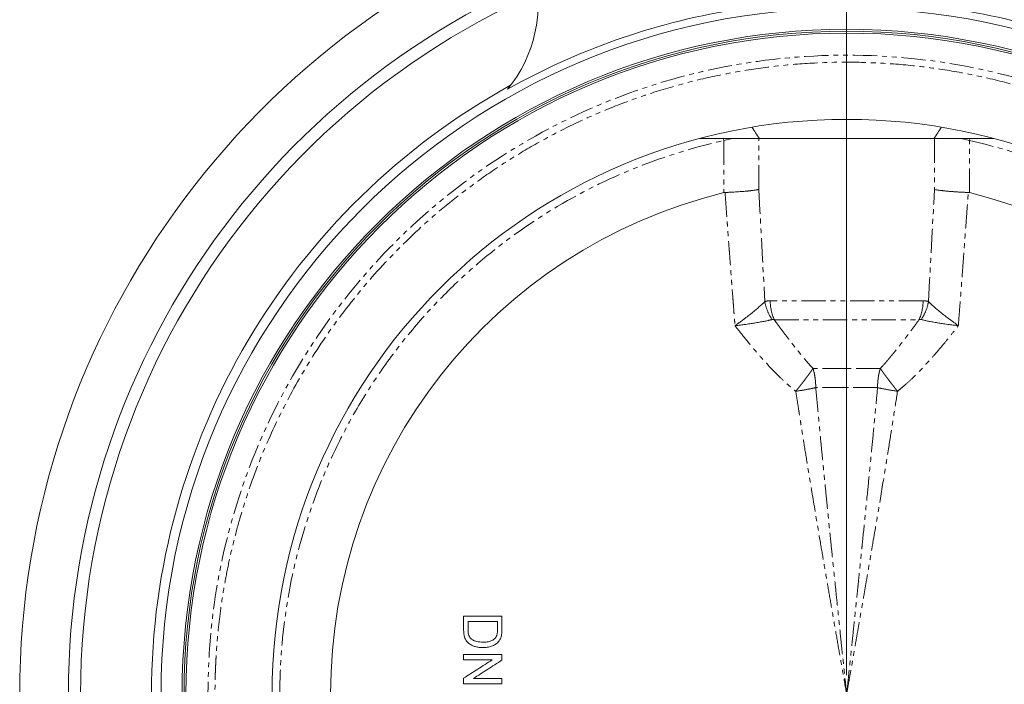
# Model space of a CAD drawing. Header units: millimetres. Extents: x -420 to 405, y 84 to 1018.
# Tile 10 of 19: x -420 to -163, y 582 to 755. Entities that reach past the tile are written whole.
import ezdxf

# ---------------------------------------------------------------- set-up
doc = ezdxf.new("R2010")
doc.units = ezdxf.units.MM
doc.linetypes.add('PHANTOM', pattern=[12.7, 6.35, -1.27, 1.27, -1.27, 1.27, -1.27])

# ---------------------------------------------------------------- blocks, each defined once
blk = doc.blocks.new('SW_CENTERMARKSYMBOL_4')
at = {"color": 0, "linetype": 'Continuous', "lineweight": 0}
blk.add_line((55.88, -203.54), (55.88, 2.5), dxfattribs=at)
for radius, start, end in [(215.9, 106.3269, 253.6731), (203.2, 106.4098, 253.5902), (200, 102.6824, 257.3176)]:
    blk.add_arc((55.88, -208.54), radius, start, end, dxfattribs=at)

msp = doc.modelspace()

# ---------------------------------------------------------------- linework, layer by layer
at = {"color": 7, "linetype": 'Continuous', "lineweight": 15}
for p, q in [((-242.15, 724.06), (-226.54, 724.06)), ((-226.54, 724.06), (-180.94, 724.06)), ((-180.94, 724.06), (-165.34, 724.06)), ((-303.74, 588.03), (-303.74, 589.44)), ((-293.74, 589.44), (-293.74, 587.95)), ((-303.74, 581.75), (-303.74, 583.24)), ((-293.74, 583.16), (-293.74, 581.75))]:
    msp.add_line(p, q, dxfattribs=at)
at = {"color": 8, "linetype": 'PHANTOM', "lineweight": 0}
for p, q in [((-235.82, 723.53), (-233.67, 724.06)), ((-235.82, 723.53), (-235.82, 709.93)), ((-226.65, 710.77), (-226.65, 724.06)), ((-180.83, 724.06), (-180.83, 710.77)), ((-173.81, 724.06), (-171.66, 723.53)), ((-171.66, 723.53), (-171.55, 724.06)), ((-171.66, 709.93), (-171.66, 723.53)), ((-183.79, 681.74), (-223.69, 681.74)), ((-222.62, 676.74), (-184.86, 676.74)), ((-203.74, 664.06), (-212.53, 664.06)), ((-194.95, 664.06), (-203.74, 664.06)), ((-203.74, 659.06), (-211.81, 659.06)), ((-195.68, 659.06), (-203.74, 659.06))]:
    msp.add_line(p, q, dxfattribs=at)
at = {"color": 8, "linetype": 'PHANTOM', "lineweight": 0, "flags": 128}
msp.add_lwpolyline([(-235.82, 723.53), (-235.9, 723.9), (-235.94, 724.06)], dxfattribs=at)
at = {"color": 7, "linetype": 'Continuous', "lineweight": 15}
for radius in [179, 173.5, 173, 150]:
    msp.add_circle((-203.74, 579.06), radius, dxfattribs=at)
for centre, radius, start, end in [((-319.29, 759.18), 35, 320.5902, 14.391), ((-203.74, 579.06), 181.02, 99.5397, 119.2726), ((-203.74, 579.06), 181.02, 60.7274, 80.4603), ((-203.74, 579.06), 172.5, 0, 180), ((-203.74, 579.06), 181.5, 118.904, 241.096), ((-203.74, 579.06), 134.75, 103.7718, 256.2282), ((-203.74, 579.06), 134.75, 283.7718, 76.2282)]:
    msp.add_arc(centre, radius, start, end, dxfattribs=at)
at = {"color": 8, "linetype": 'PHANTOM', "lineweight": 0}
for centre, radius, start, end in [((-203.74, 579.06), 166.75, 0, 180), ((-211.69, 681.69), 12, 179.7647, 204.3738), ((-195.79, 681.69), 12, 335.6261, 0.2354)]:
    msp.add_arc(centre, radius, start, end, dxfattribs=at)
for points, knots in [([(-38.82, 579.06), (-38.82, 579.5), (-38.83, 580.39), (-38.84, 581.72), (-38.87, 583.05), (-38.91, 584.38), (-38.96, 585.7), (-39.01, 587.03), (-39.08, 588.36), (-39.25, 591.13), (-39.6, 595.33), (-40.27, 601.07), (-41.16, 606.91), (-42.3, 612.95), (-43.71, 619.07), (-46.01, 627.56), (-49.67, 638.44), (-55.42, 651.67), (-62.74, 665.06), (-71.75, 678.39), (-82.58, 691.38), (-93.05, 701.56), (-102.34, 709.22), (-109.83, 714.74), (-117.77, 719.9), (-126.13, 724.68), (-134.88, 729.02), (-144, 732.88), (-153.43, 736.22), (-163.15, 739.01), (-173.09, 741.21), (-183.21, 742.8), (-193.44, 743.76), (-203.74, 744.08), (-214.04, 743.76), (-224.28, 742.8), (-234.39, 741.21), (-244.34, 739.01), (-254.05, 736.22), (-263.49, 732.88), (-272.6, 729.02), (-281.35, 724.68), (-289.71, 719.9), (-297.65, 714.74), (-305.15, 709.22), (-314.44, 701.56), (-324.9, 691.38), (-335.73, 678.39), (-344.75, 665.06), (-352.06, 651.67), (-357.81, 638.44), (-361.48, 627.56), (-363.77, 619.07), (-365.18, 612.95), (-366.33, 606.91), (-367.22, 601.07), (-367.89, 595.33), (-368.25, 590.86), (-368.44, 587.56), (-368.54, 585.44), (-368.61, 583.31), (-368.65, 581.19), (-368.66, 579.77), (-368.66, 579.06)], [0, 0, 0, 0, 0.002567, 0.005134, 0.0077, 0.010266, 0.012833, 0.015399, 0.017966, 0.020533, 0.03146, 0.042387, 0.054011, 0.065636, 0.077992, 0.09035, 0.116586, 0.144396, 0.17381, 0.204834, 0.237445, 0.271584, 0.289204, 0.307165, 0.325449, 0.344033, 0.362891, 0.381997, 0.401321, 0.420829, 0.440488, 0.460261, 0.480111, 0.5, 0.519889, 0.539739, 0.559512, 0.579171, 0.59868, 0.618003, 0.637109, 0.655968, 0.674551, 0.692835, 0.710796, 0.728416, 0.762555, 0.795166, 0.826191, 0.855605, 0.883414, 0.90965, 0.922007, 0.934365, 0.945989, 0.957613, 0.96854, 0.979467, 0.983574, 0.98768, 0.991786, 0.995893, 1, 1, 1, 1]), ([(-351.73, 579.06), (-351.73, 586.78), (-351.12, 594.71), (-348.53, 610.72), (-346.54, 618.79), (-342.48, 630.73), (-340.94, 634.69), (-337.51, 642.49), (-335.62, 646.34), (-331.49, 653.89), (-329.25, 657.58), (-324.45, 664.78), (-321.88, 668.29), (-316.46, 675.05), (-313.59, 678.31), (-307.61, 684.56), (-304.48, 687.55), (-298.01, 693.22), (-294.66, 695.9), (-287.79, 700.94), (-284.26, 703.29), (-273.48, 709.85), (-266.03, 713.54), (-250.97, 719.54), (-243.35, 721.85), (-235.82, 723.53)], [0, 0, 0, 0, 0.125, 0.125, 0.25, 0.25, 0.3125, 0.3125, 0.375, 0.375, 0.4375, 0.4375, 0.5, 0.5, 0.5625, 0.5625, 0.625, 0.625, 0.6875, 0.6875, 0.75, 0.75, 0.875, 0.875, 1, 1, 1, 1]), ([(-171.66, 723.53), (-165.79, 722.22), (-159.7, 720.49), (-147.23, 715.99), (-140.85, 713.21), (-128.02, 706.41), (-121.56, 702.38), (-112.06, 695.29), (-108.92, 692.75), (-102.75, 687.31), (-99.73, 684.41), (-93.84, 678.25), (-90.97, 674.99), (-85.47, 668.11), (-82.83, 664.5), (-77.82, 656.93), (-75.46, 652.98), (-71.06, 644.77), (-69.04, 640.52), (-65.37, 631.74), (-63.73, 627.22), (-60.88, 617.97), (-59.67, 613.25), (-57.73, 603.64), (-56.99, 598.77), (-56, 588.95), (-55.75, 584.01), (-55.75, 574.11), (-56, 569.16), (-56.99, 559.34), (-57.73, 554.47), (-59.67, 544.87), (-60.88, 540.14), (-63.73, 530.9), (-65.37, 526.38), (-69.04, 517.6), (-71.06, 513.34), (-75.46, 505.14), (-77.82, 501.18), (-82.83, 493.62), (-85.47, 490), (-90.97, 483.13), (-93.84, 479.86), (-99.73, 473.71), (-102.75, 470.81), (-108.92, 465.37), (-112.06, 462.83), (-121.56, 455.73), (-128.02, 451.71), (-140.85, 444.9), (-147.23, 442.13), (-159.7, 437.62), (-165.79, 435.89), (-171.66, 434.59)], [0, 0, 0, 0, 0.0625, 0.0625, 0.125, 0.125, 0.1875, 0.1875, 0.21875, 0.21875, 0.25, 0.25, 0.28125, 0.28125, 0.3125, 0.3125, 0.34375, 0.34375, 0.375, 0.375, 0.40625, 0.40625, 0.4375, 0.4375, 0.46875, 0.46875, 0.5, 0.5, 0.53125, 0.53125, 0.5625, 0.5625, 0.59375, 0.59375, 0.625, 0.625, 0.65625, 0.65625, 0.6875, 0.6875, 0.71875, 0.71875, 0.75, 0.75, 0.78125, 0.78125, 0.8125, 0.8125, 0.875, 0.875, 0.9375, 0.9375, 1, 1, 1, 1]), ([(-235.49, 709.98), (-235.42, 709.04), (-235.29, 707.18), (-235.09, 704.41), (-234.89, 701.69), (-234.7, 699.02), (-234.5, 696.41), (-234.31, 693.85), (-234.12, 691.34), (-233.94, 688.88), (-233.76, 686.47), (-233.58, 684.12), (-233.4, 681.82), (-233.23, 679.58), (-233.06, 677.38), (-232.95, 675.94), (-232.89, 675.22)], [0, 0, 0, 0, 0.081398, 0.161263, 0.239594, 0.31639, 0.391653, 0.465382, 0.537576, 0.608237, 0.677363, 0.744956, 0.811016, 0.875542, 0.938537, 1, 1, 1, 1]), ([(-174.59, 675.22), (-174.52, 676.13), (-174.37, 677.99), (-174.16, 680.82), (-173.93, 683.72), (-173.71, 686.72), (-173.47, 689.79), (-173.24, 692.95), (-173, 696.2), (-172.75, 699.53), (-172.5, 702.94), (-172.25, 706.43), (-172.08, 708.79), (-171.99, 709.98)], [0, 0, 0, 0, 0.078653, 0.159754, 0.243307, 0.329311, 0.417766, 0.508674, 0.602035, 0.697848, 0.796113, 0.896831, 1, 1, 1, 1]), ([(-223.22, 676.83), (-223.69, 677.53), (-224.09, 678.3), (-224.73, 679.88), (-224.96, 680.7), (-225.1, 681.51)], [0, 0, 0, 0, 0.5, 0.5, 1, 1, 1, 1]), ([(-182.39, 681.51), (-182.52, 680.7), (-182.75, 679.88), (-183.39, 678.3), (-183.79, 677.53), (-184.27, 676.83)], [0, 0, 0, 0, 0.5, 0.5, 1, 1, 1, 1]), ([(-222.62, 676.74), (-222.37, 676.39), (-221.87, 675.7), (-221.12, 674.69), (-220.38, 673.71), (-219.67, 672.76), (-218.97, 671.84), (-218.28, 670.95), (-217.47, 669.91), (-216.53, 668.73), (-215.48, 667.44), (-214.47, 666.24), (-213.49, 665.11), (-212.84, 664.4), (-212.53, 664.06)], [0, 0, 0, 0, 0.079782, 0.157414, 0.232902, 0.306249, 0.37746, 0.446543, 0.513504, 0.621836, 0.724587, 0.821814, 0.913588, 1, 1, 1, 1]), ([(-194.95, 664.06), (-194.78, 664.25), (-194.43, 664.63), (-193.9, 665.22), (-193.36, 665.84), (-192.81, 666.48), (-192.25, 667.15), (-191.67, 667.85), (-191.08, 668.57), (-190.48, 669.32), (-189.54, 670.5), (-188.25, 672.18), (-186.58, 674.4), (-185.45, 675.94), (-184.86, 676.74)], [0, 0, 0, 0, 0.047352, 0.096343, 0.146994, 0.199319, 0.253334, 0.309049, 0.366476, 0.425624, 0.486501, 0.646041, 0.817185, 1, 1, 1, 1]), ([(-232.89, 675.22), (-232.46, 674.67), (-231.62, 673.6), (-230.4, 672.08), (-229, 670.35), (-227.36, 668.41), (-224.79, 665.48), (-222.12, 662.65), (-219.66, 660.34), (-218.18, 659.07), (-217.43, 658.44), (-217.03, 658.11)], [0, 0, 0, 0, 0.090944, 0.174259, 0.249999, 0.376963, 0.500008, 0.750003, 0.875, 0.933156, 1, 1, 1, 1]), ([(-190.46, 658.11), (-190.05, 658.44), (-189.3, 659.06), (-187.82, 660.33), (-185.37, 662.66), (-182.69, 665.48), (-180.12, 668.4), (-178.28, 670.59), (-176.44, 672.88), (-175.23, 674.41), (-174.59, 675.22)], [0, 0, 0, 0, 0.067249, 0.125001, 0.249998, 0.499992, 0.622425, 0.750003, 0.866565, 1, 1, 1, 1]), ([(-216.27, 659.06), (-216.22, 659.12), (-216.11, 659.26), (-215.93, 659.48), (-215.73, 659.75), (-215.48, 660.06), (-215.16, 660.48), (-214.72, 661.05), (-214.32, 661.58), (-214, 662.01), (-213.78, 662.3), (-213.55, 662.62), (-213.3, 662.96), (-213.05, 663.32), (-212.78, 663.69), (-212.62, 663.93), (-212.53, 664.06)], [0, 0, 0, 0, 0.035078, 0.076471, 0.124535, 0.181298, 0.250145, 0.360208, 0.502666, 0.555774, 0.614858, 0.679923, 0.750972, 0.828004, 0.911014, 1, 1, 1, 1]), ([(-212.53, 664.06), (-212.5, 663.97), (-212.45, 663.79), (-212.37, 663.52), (-212.3, 663.25), (-212.24, 662.98), (-212.18, 662.71), (-212.12, 662.44), (-212.08, 662.18), (-212.03, 661.91), (-211.98, 661.56), (-211.92, 661.13), (-211.87, 660.61), (-211.84, 660.09), (-211.81, 659.58), (-211.81, 659.23), (-211.81, 659.06)], [0, 0, 0, 0, 0.059203, 0.117372, 0.174549, 0.230784, 0.286131, 0.340652, 0.39442, 0.447514, 0.500019, 0.602828, 0.703154, 0.802023, 0.900568, 1, 1, 1, 1]), ([(-203.74, 664.06), (-203.74, 663.31), (-203.74, 662.49), (-203.74, 660.8), (-203.74, 659.92), (-203.74, 659.06)], [0, 0, 0, 0, 0.5, 0.5, 1, 1, 1, 1]), ([(-195.68, 659.06), (-195.67, 659.17), (-195.67, 659.38), (-195.66, 659.71), (-195.65, 660.03), (-195.63, 660.35), (-195.6, 660.67), (-195.57, 660.99), (-195.54, 661.32), (-195.49, 661.7), (-195.42, 662.13), (-195.33, 662.61), (-195.22, 663.09), (-195.1, 663.58), (-195, 663.9), (-194.95, 664.06)], [0, 0, 0, 0, 0.06231, 0.124095, 0.185657, 0.247293, 0.309286, 0.371905, 0.435405, 0.500018, 0.594925, 0.691966, 0.791593, 0.894173, 1, 1, 1, 1]), ([(-194.95, 664.06), (-194.91, 663.99), (-194.82, 663.87), (-194.69, 663.68), (-194.56, 663.49), (-194.43, 663.31), (-194.3, 663.13), (-194.17, 662.95), (-194.05, 662.78), (-193.93, 662.61), (-193.81, 662.45), (-193.69, 662.29), (-193.58, 662.14), (-193.47, 662), (-193.37, 661.86), (-193.12, 661.53), (-192.76, 661.05), (-192.33, 660.48), (-192, 660.06), (-191.73, 659.71), (-191.47, 659.38), (-191.29, 659.16), (-191.22, 659.06)], [0, 0, 0, 0, 0.0452355, 0.0889787, 0.1312288, 0.1719854, 0.211248, 0.2490162, 0.2852897, 0.3200682, 0.3533518, 0.3851405, 0.4154347, 0.4442348, 0.4715417, 0.4973567, 0.6397733, 0.7498697, 0.8186787, 0.8754746, 0.9450441, 1, 1, 1, 1]), ([(-217.03, 658.11), (-216.12, 658.25), (-215.19, 658.4), (-213.42, 658.72), (-212.57, 658.89), (-211.81, 659.06)], [0, 0, 0, 0, 0.5, 0.5, 1, 1, 1, 1]), ([(-217.03, 658.11), (-216.98, 658.16), (-216.89, 658.27), (-216.77, 658.43), (-216.62, 658.6), (-216.46, 658.82), (-216.33, 658.98), (-216.27, 659.06)], [0, 0, 0, 0, 0.177442, 0.338964, 0.49734, 0.740071, 1, 1, 1, 1]), ([(-217.03, 658.11), (-216.9, 657.28), (-216.64, 655.64), (-216.25, 653.17), (-215.87, 650.7), (-215.41, 647.77), (-214.75, 643.65), (-213.66, 636.9), (-212.24, 628.31), (-210.81, 619.85), (-209.64, 612.98), (-208.67, 607.36), (-207.7, 601.72), (-206.72, 596.08), (-205.73, 590.41), (-204.74, 584.74), (-204.07, 580.95), (-203.74, 579.06)], [0, 0, 0, 0, 0.031285, 0.062547, 0.093785, 0.124999, 0.173826, 0.249999, 0.381325, 0.499998, 0.570945, 0.642053, 0.713321, 0.78475, 0.856339, 0.928089, 1, 1, 1, 1]), ([(-211.81, 659.06), (-211.7, 657.88), (-211.48, 655.48), (-211.13, 651.83), (-210.78, 648.09), (-210.41, 644.24), (-210.02, 640.29), (-209.63, 636.25), (-209.22, 632.1), (-208.79, 627.84), (-208.35, 623.49), (-207.92, 619.2), (-207.47, 614.83), (-206.99, 610.21), (-206.46, 605.05), (-205.87, 599.33), (-205.21, 593.06), (-204.5, 586.24), (-204, 581.51), (-203.74, 579.06)], [0, 0, 0, 0, 0.044318, 0.089894, 0.136731, 0.184826, 0.234182, 0.284796, 0.33667, 0.389803, 0.444196, 0.499848, 0.550645, 0.608327, 0.672893, 0.744343, 0.822678, 0.907897, 1, 1, 1, 1]), ([(-203.74, 579.06), (-203.61, 580.31), (-203.35, 582.77), (-202.97, 586.38), (-202.61, 589.86), (-202.26, 593.2), (-201.92, 596.4), (-201.6, 599.47), (-201.3, 602.39), (-201.01, 605.18), (-200.73, 607.84), (-200.47, 610.35), (-200.23, 612.73), (-200, 614.96), (-199.78, 617.07), (-199.4, 620.88), (-198.84, 626.35), (-198.13, 633.43), (-197.46, 640.23), (-196.83, 646.76), (-196.24, 653), (-195.86, 657.07), (-195.68, 659.06)], [0, 0, 0, 0, 0.0469116, 0.0921022, 0.1355718, 0.1773204, 0.217348, 0.2556547, 0.2922404, 0.327105, 0.3602488, 0.3916715, 0.4213732, 0.449354, 0.4756138, 0.5001526, 0.5922057, 0.6807606, 0.7658175, 0.8473763, 0.9254372, 1, 1, 1, 1]), ([(-203.74, 579.06), (-203.58, 580), (-203.25, 581.89), (-202.75, 584.72), (-202.25, 587.56), (-201.76, 590.39), (-201.27, 593.21), (-200.77, 596.04), (-200.28, 598.87), (-199.79, 601.69), (-199.3, 604.51), (-198.82, 607.33), (-198.33, 610.15), (-197.85, 612.97), (-197.37, 615.78), (-196.46, 621.13), (-195.19, 628.66), (-194.01, 635.77), (-193.27, 640.33), (-192.82, 643.1), (-192.19, 647.05), (-191.38, 652.19), (-190.79, 656), (-190.46, 658.11)], [0, 0, 0, 0, 0.035841, 0.071663, 0.107465, 0.143248, 0.179011, 0.214755, 0.250479, 0.286184, 0.321869, 0.357534, 0.39318, 0.428806, 0.464413, 0.500001, 0.631908, 0.75, 0.770049, 0.805074, 0.855073, 0.920049, 1, 1, 1, 1]), ([(-195.68, 659.06), (-194.91, 658.89), (-194.06, 658.72), (-192.29, 658.4), (-191.37, 658.25), (-190.46, 658.11)], [0, 0, 0, 0, 0.5, 0.5, 1, 1, 1, 1]), ([(-191.22, 659.06), (-191.17, 659), (-191.08, 658.89), (-190.96, 658.74), (-190.84, 658.58), (-190.71, 658.43), (-190.59, 658.27), (-190.5, 658.16), (-190.46, 658.11)], [0, 0, 0, 0, 0.17789, 0.339733, 0.502665, 0.661018, 0.822534, 1, 1, 1, 1])]:
    msp.add_open_spline(points, degree=3, knots=knots, dxfattribs=at)
at = {"color": 7, "linetype": 'Continuous', "lineweight": 15}
for points in [[(-226.54, 724.06), (-227.18, 725.04), (-227.83, 726.02), (-228.46, 727.01)], [(-180.94, 724.06), (-180.3, 725.04), (-179.66, 726.02), (-179.02, 727.01)], [(-235.82, 709.93), (-235.71, 709.96), (-235.6, 709.98), (-235.49, 709.98)], [(-171.99, 709.98), (-171.88, 709.98), (-171.77, 709.96), (-171.66, 709.93)], [(-303.74, 599.44), (-303.74, 598.85), (-303.74, 597.65), (-303.74, 596.46), (-303.74, 595.86)], [(-293.74, 596.02), (-293.74, 596.59), (-293.74, 597.73), (-293.74, 598.87), (-293.74, 599.44)]]:
    msp.add_open_spline(points, degree=3, dxfattribs=at)
for points, knots in [([(-235.49, 709.98), (-235.39, 709.98), (-235.2, 709.99), (-234.91, 710), (-234.65, 710.02), (-234.41, 710.03), (-234.18, 710.04), (-233.98, 710.05), (-233.8, 710.05), (-233.4, 710.07), (-232.78, 710.11), (-231.92, 710.17), (-231.05, 710.23), (-230.41, 710.28), (-229.99, 710.32), (-229.78, 710.34), (-229.54, 710.37), (-229.28, 710.4), (-229, 710.43), (-228.71, 710.46), (-228.42, 710.49), (-228.11, 710.53), (-227.8, 710.58), (-227.5, 710.62), (-227.2, 710.67), (-226.91, 710.72), (-226.74, 710.75), (-226.65, 710.77)], [0, 0, 0, 0, 0.0269213, 0.052103, 0.0755449, 0.0972472, 0.1172097, 0.1354326, 0.1519158, 0.1666594, 0.2429876, 0.3239962, 0.4096877, 0.5000641, 0.5214041, 0.545597, 0.5726429, 0.6025417, 0.6352933, 0.6708977, 0.7093549, 0.7506647, 0.794827, 0.8418419, 0.8917091, 0.9444285, 1, 1, 1, 1]), ([(-171.99, 709.98), (-172.1, 709.98), (-172.31, 709.99), (-172.63, 710.01), (-172.95, 710.02), (-173.27, 710.04), (-173.59, 710.05), (-173.91, 710.07), (-174.23, 710.09), (-174.55, 710.1), (-174.86, 710.12), (-175.18, 710.14), (-175.49, 710.16), (-175.8, 710.19), (-176.1, 710.21), (-176.4, 710.23), (-176.7, 710.25), (-176.99, 710.28), (-177.26, 710.3), (-177.51, 710.33), (-177.75, 710.35), (-178.02, 710.38), (-178.3, 710.41), (-178.61, 710.44), (-178.93, 710.48), (-179.25, 710.52), (-179.58, 710.56), (-179.92, 710.61), (-180.24, 710.66), (-180.55, 710.72), (-180.73, 710.75), (-180.83, 710.77)], [0, 0, 0, 0, 0.0283188, 0.0567733, 0.0853636, 0.1140899, 0.1429522, 0.1719508, 0.2010858, 0.2303572, 0.2597653, 0.2893101, 0.3189918, 0.3488104, 0.3787662, 0.4088592, 0.4390896, 0.4694574, 0.4999628, 0.5235275, 0.5503843, 0.5805332, 0.613974, 0.6507067, 0.6907313, 0.7340476, 0.7806555, 0.8305548, 0.8837455, 0.9402273, 1, 1, 1, 1]), ([(-232.89, 675.22), (-232.81, 675.28), (-232.62, 675.42), (-232.31, 675.64), (-231.96, 675.9), (-231.56, 676.19), (-231.12, 676.52), (-230.4, 677.06), (-229.51, 677.74), (-228.46, 678.57), (-227.51, 679.35), (-226.75, 680), (-226.2, 680.49), (-225.81, 680.83), (-225.44, 681.16), (-225.22, 681.38), (-225.1, 681.51)], [0, 0, 0, 0, 0.028637, 0.062378, 0.101306, 0.145509, 0.195073, 0.250073, 0.388936, 0.500199, 0.630986, 0.750065, 0.814709, 0.875059, 0.930031, 1, 1, 1, 1]), ([(-182.39, 681.51), (-182.34, 681.46), (-182.24, 681.36), (-182.09, 681.22), (-181.95, 681.09), (-181.81, 680.96), (-181.6, 680.77), (-181.29, 680.49), (-180.74, 680), (-179.97, 679.35), (-179.03, 678.58), (-177.98, 677.74), (-177.01, 677), (-176.13, 676.34), (-175.5, 675.88), (-175, 675.52), (-174.71, 675.31), (-174.59, 675.22)], [0, 0, 0, 0, 0.0282361, 0.0548865, 0.0799171, 0.1032992, 0.1250091, 0.1857885, 0.2500639, 0.3682442, 0.5000465, 0.6084504, 0.7499746, 0.8346672, 0.9043183, 0.959306, 1, 1, 1, 1]), ([(-223.22, 676.83), (-223.28, 676.82), (-223.4, 676.79), (-223.59, 676.74), (-223.77, 676.69), (-223.94, 676.65), (-224.21, 676.59), (-224.6, 676.5), (-225.29, 676.36), (-226.24, 676.18), (-227.42, 675.98), (-228.73, 675.77), (-229.94, 675.59), (-231.03, 675.45), (-231.82, 675.35), (-232.42, 675.27), (-232.76, 675.24), (-232.89, 675.22)], [0, 0, 0, 0, 0.0280865, 0.054673, 0.0797144, 0.1031711, 0.1250091, 0.1857247, 0.2500631, 0.3681336, 0.5000461, 0.6094217, 0.7499766, 0.8382223, 0.9092216, 0.9630827, 1, 1, 1, 1]), ([(-174.59, 675.22), (-174.71, 675.23), (-174.98, 675.27), (-175.44, 675.32), (-175.99, 675.39), (-176.64, 675.47), (-177.61, 675.6), (-178.75, 675.77), (-180.06, 675.98), (-181.24, 676.18), (-182.19, 676.36), (-182.88, 676.5), (-183.36, 676.61), (-183.82, 676.72), (-184.11, 676.79), (-184.27, 676.83)], [0, 0, 0, 0, 0.032102, 0.073092, 0.123051, 0.182038, 0.250068, 0.388003, 0.500197, 0.631143, 0.750064, 0.814719, 0.875059, 0.930425, 1, 1, 1, 1]), ([(-293.74, 599.44), (-294.58, 599.44), (-296.24, 599.44), (-298.74, 599.44), (-301.24, 599.44), (-302.91, 599.44), (-303.74, 599.44)], [0, 0, 0, 0, 0.250001, 0.5, 0.749999, 1, 1, 1, 1]), ([(-302.59, 598.03), (-301.73, 598.03), (-300.02, 598.03), (-297.46, 598.03), (-295.75, 598.03), (-294.9, 598.03)], [0, 0, 0, 0, 0.333334, 0.666666, 1, 1, 1, 1]), ([(-302.59, 595.97), (-302.59, 596.31), (-302.59, 597), (-302.59, 597.69), (-302.59, 598.03)], [0, 0, 0, 0, 0.5, 1, 1, 1, 1]), ([(-294.9, 598.03), (-294.9, 597.69), (-294.9, 597.02), (-294.9, 596.34), (-294.9, 596.01)], [0, 0, 0, 0, 0.5, 1, 1, 1, 1]), ([(-303.74, 595.86), (-303.73, 595.2), (-303.68, 594.56), (-303.42, 593.77), (-303.36, 593.62), (-303.22, 593.32), (-303.14, 593.18), (-302.95, 592.91), (-302.85, 592.79), (-302.62, 592.55), (-302.5, 592.44), (-302.12, 592.13), (-301.83, 591.96), (-301.25, 591.68), (-300.94, 591.57), (-300.31, 591.39), (-299.99, 591.33), (-299.34, 591.26), (-299.01, 591.24), (-298.69, 591.24)], [0, 0, 0, 0, 0.25, 0.25, 0.3125, 0.3125, 0.375, 0.375, 0.4375, 0.4375, 0.5, 0.5, 0.625, 0.625, 0.75, 0.75, 0.875, 0.875, 1, 1, 1, 1]), ([(-301.88, 593.61), (-302.03, 593.76), (-302.15, 593.93), (-302.35, 594.31), (-302.42, 594.51), (-302.52, 594.91), (-302.55, 595.13), (-302.58, 595.55), (-302.58, 595.76), (-302.59, 595.97)], [0, 0, 0, 0, 0.25, 0.25, 0.5, 0.5, 0.75, 0.75, 1, 1, 1, 1]), ([(-295.1, 594.35), (-295.17, 594.19), (-295.26, 594.04), (-295.47, 593.76), (-295.59, 593.63), (-295.98, 593.28), (-296.29, 593.09), (-296.93, 592.83), (-297.28, 592.76), (-297.97, 592.67), (-298.32, 592.65), (-298.67, 592.65)], [0, 0, 0, 0, 0.125, 0.125, 0.25, 0.25, 0.5, 0.5, 0.75, 0.75, 1, 1, 1, 1]), ([(-294.9, 596.01), (-294.9, 595.73), (-294.9, 595.45), (-294.94, 595.03), (-294.96, 594.89), (-295.02, 594.62), (-295.05, 594.48), (-295.1, 594.35)], [0, 0, 0, 0, 0.5, 0.5, 0.75, 0.75, 1, 1, 1, 1]), ([(-294.6, 592.8), (-294.43, 593.02), (-294.27, 593.24), (-294.03, 593.73), (-293.95, 593.99), (-293.89, 594.26)], [0, 0, 0, 0, 0.5, 0.5, 1, 1, 1, 1]), ([(-293.89, 594.26), (-293.82, 594.55), (-293.79, 594.84), (-293.76, 595.28), (-293.75, 595.43), (-293.74, 595.73), (-293.74, 595.88), (-293.74, 596.02)], [0, 0, 0, 0, 0.5, 0.5, 0.75, 0.75, 1, 1, 1, 1]), ([(-298.67, 592.65), (-299.24, 592.66), (-299.82, 592.69), (-300.65, 592.91), (-300.92, 593), (-301.43, 593.25), (-301.66, 593.42), (-301.88, 593.61)], [0, 0, 0, 0, 0.5, 0.5, 0.75, 0.75, 1, 1, 1, 1]), ([(-298.69, 591.24), (-298.31, 591.24), (-297.94, 591.26), (-297.38, 591.34), (-297.2, 591.37), (-296.83, 591.46), (-296.65, 591.51), (-296.29, 591.63), (-296.11, 591.7), (-295.77, 591.86), (-295.61, 591.96), (-295.13, 592.26), (-294.85, 592.52), (-294.6, 592.8)], [0, 0, 0, 0, 0.25, 0.25, 0.375, 0.375, 0.5, 0.5, 0.625, 0.625, 0.75, 0.75, 1, 1, 1, 1]), ([(-293.74, 589.44), (-294.58, 589.44), (-296.24, 589.44), (-298.74, 589.44), (-301.24, 589.44), (-302.91, 589.44), (-303.74, 589.44)], [0, 0, 0, 0, 0.250001, 0.5, 0.749999, 1, 1, 1, 1]), ([(-296.28, 588.03), (-296.9, 587.63), (-298.15, 586.83), (-300.01, 585.64), (-301.88, 584.44), (-303.12, 583.64), (-303.74, 583.24)], [0, 0, 0, 0, 0.250002, 0.500002, 0.75, 1, 1, 1, 1]), ([(-303.74, 588.03), (-302.91, 588.03), (-301.26, 588.03), (-298.77, 588.03), (-297.11, 588.03), (-296.28, 588.03)], [0, 0, 0, 0, 0.333333, 0.666666, 1, 1, 1, 1]), ([(-301.2, 583.16), (-300.58, 583.56), (-299.34, 584.36), (-297.47, 585.56), (-295.61, 586.75), (-294.36, 587.55), (-293.74, 587.95)], [0, 0, 0, 0, 0.250001, 0.5, 0.749999, 1, 1, 1, 1]), ([(-303.74, 581.75), (-302.91, 581.75), (-301.24, 581.75), (-298.74, 581.75), (-296.24, 581.75), (-294.58, 581.75), (-293.74, 581.75)], [0, 0, 0, 0, 0.250001, 0.5, 0.749999, 1, 1, 1, 1]), ([(-293.74, 583.16), (-294.57, 583.16), (-296.23, 583.16), (-298.72, 583.16), (-300.37, 583.16), (-301.2, 583.16)], [0, 0, 0, 0, 0.3333338, 0.6666662, 1, 1, 1, 1])]:
    msp.add_open_spline(points, degree=3, knots=knots, dxfattribs=at)
at = {"color": 8, "linetype": 'PHANTOM', "lineweight": 0}
for points in [[(-226.65, 710.77), (-226.16, 701.04), (-225.63, 691.28), (-225.1, 681.51)], [(-182.39, 681.51), (-181.85, 691.28), (-181.32, 701.04), (-180.83, 710.77)], [(-223.69, 681.74), (-224.21, 681.74), (-224.67, 681.66), (-225.1, 681.51)], [(-182.39, 681.51), (-182.81, 681.66), (-183.28, 681.74), (-183.79, 681.74)], [(-223.22, 676.83), (-223.06, 676.87), (-222.86, 676.84), (-222.62, 676.74)], [(-184.86, 676.74), (-184.62, 676.84), (-184.42, 676.87), (-184.27, 676.83)]]:
    msp.add_open_spline(points, degree=3, dxfattribs=at)

# ---------------------------------------------------------------- block references
at = {"color": 7, "linetype": 'Continuous', "lineweight": 0}
msp.add_blockref('SW_CENTERMARKSYMBOL_4', (-259.62, 787.6), dxfattribs=at)

doc.saveas('drawing.dxf')
